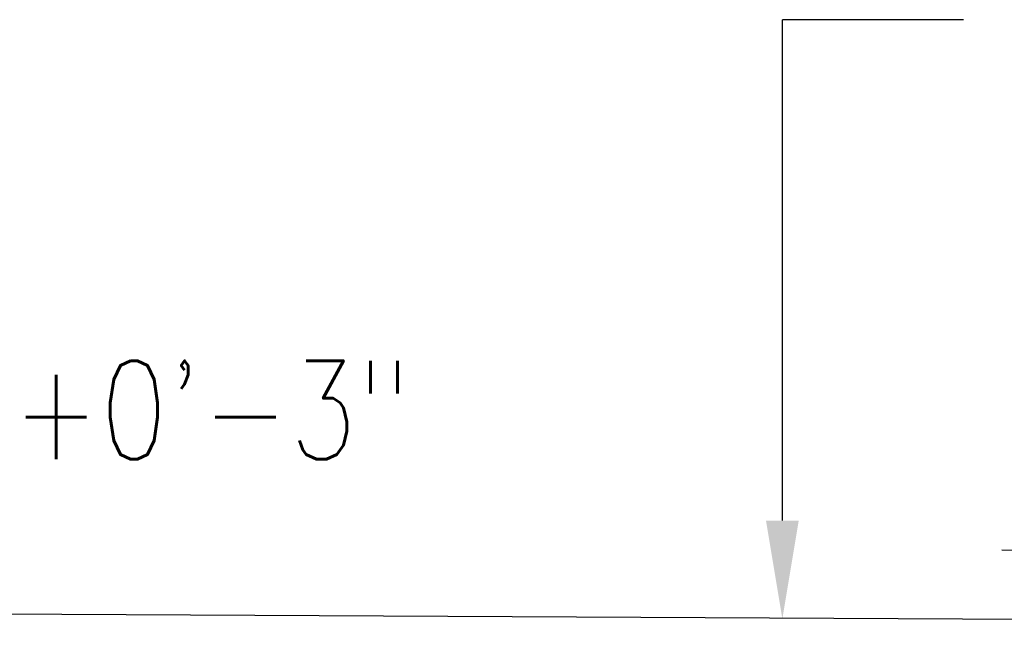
# Model space of a CAD drawing. Header units: inches. Extents: x -9715 to 32893, y -15613 to -1138.
# Tile 135 of 256: x 7328 to 7388, y -5672 to -5634. Entities that reach past the tile are written whole.
import ezdxf

# ---------------------------------------------------------------- set-up
doc = ezdxf.new("R2010")
doc.units = ezdxf.units.IN
doc.header["$MEASUREMENT"] = 0
for name, color, linetype in [('S-ANNO-DIMS', 2, 'Continuous'), ('S-ANNO-TEXT', 2, 'Continuous'), ('S1', 2, 'Continuous')]:
    doc.layers.add(name, color=color, linetype=linetype)
doc.styles.add('125', font='romans.shx', dxfattribs={"width": 0.8, "height": 2})

msp = doc.modelspace()

# ---------------------------------------------------------------- linework, layer by layer
at = {"layer": 'S-ANNO-DIMS'}
for p, q in [((7374.5208, -5664.68437), (7374.5208, -5634.2008)), ((7385.55436, -5634.2008), (7374.5208, -5634.2008)), ((7387.8777, -5666.46903), (7435.25673, -5666.70672))]:
    msp.add_line(p, q, dxfattribs=at)
msp.add_solid([(7375.51682, -5664.68437), (7373.52479, -5664.68437), (7374.5208, -5670.66046)], dxfattribs=at)
at = {"layer": 'S1', "color": 3}
msp.add_line((7569.69834, -5671.59988), (7290.89956, -5670.20124), dxfattribs=at)

# ---------------------------------------------------------------- texts
at = {"layer": 'S-ANNO-TEXT', "style": '125', "width": 0.8}
msp.add_text('EL +0\'-3"', height=6, dxfattribs=at).set_placement((7316.94408, -5660.95272))

doc.saveas('drawing.dxf')
